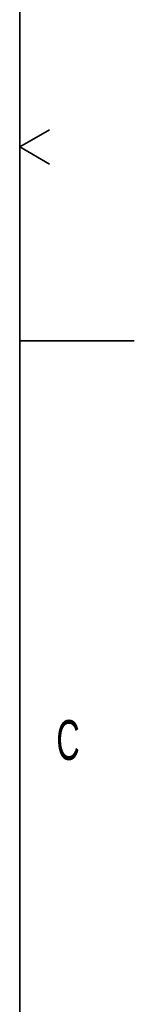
# Model space of a CAD drawing. Header units: millimetres. Extents: x 0 to 11920, y 0 to 8400.
# Tile 56 of 61: x 11720 to 11920, y 4436 to 6163. Entities that reach past the tile are written whole.
import ezdxf

# ---------------------------------------------------------------- set-up
doc = ezdxf.new("R2010")
doc.units = ezdxf.units.MM
doc.header["$LTSCALE"] = 20
doc.styles.add('SLDTEXTSTYLE0', font='TXT', dxfattribs={"width": 0.605})

msp = doc.modelspace()

# ---------------------------------------------------------------- linework, layer by layer
at = {"color": 7, "linetype": 'Continuous', "lineweight": 35}
for p, q in [((11720, 8200), (11720, 200)), ((11720, 5940), (11771.96, 5970)), ((11720, 5940), (11771.96, 5910)), ((11720, 5600), (11920, 5600))]:
    msp.add_line(p, q, dxfattribs=at)

# ---------------------------------------------------------------- texts
at = {"color": 7, "linetype": 'Continuous', "lineweight": 0, "insert": (11783.92, 4934.64), "char_height": 70, "attachment_point": 1, "style": 'SLDTEXTSTYLE0'}
msp.add_mtext('C', dxfattribs=at)

doc.saveas('drawing.dxf')
